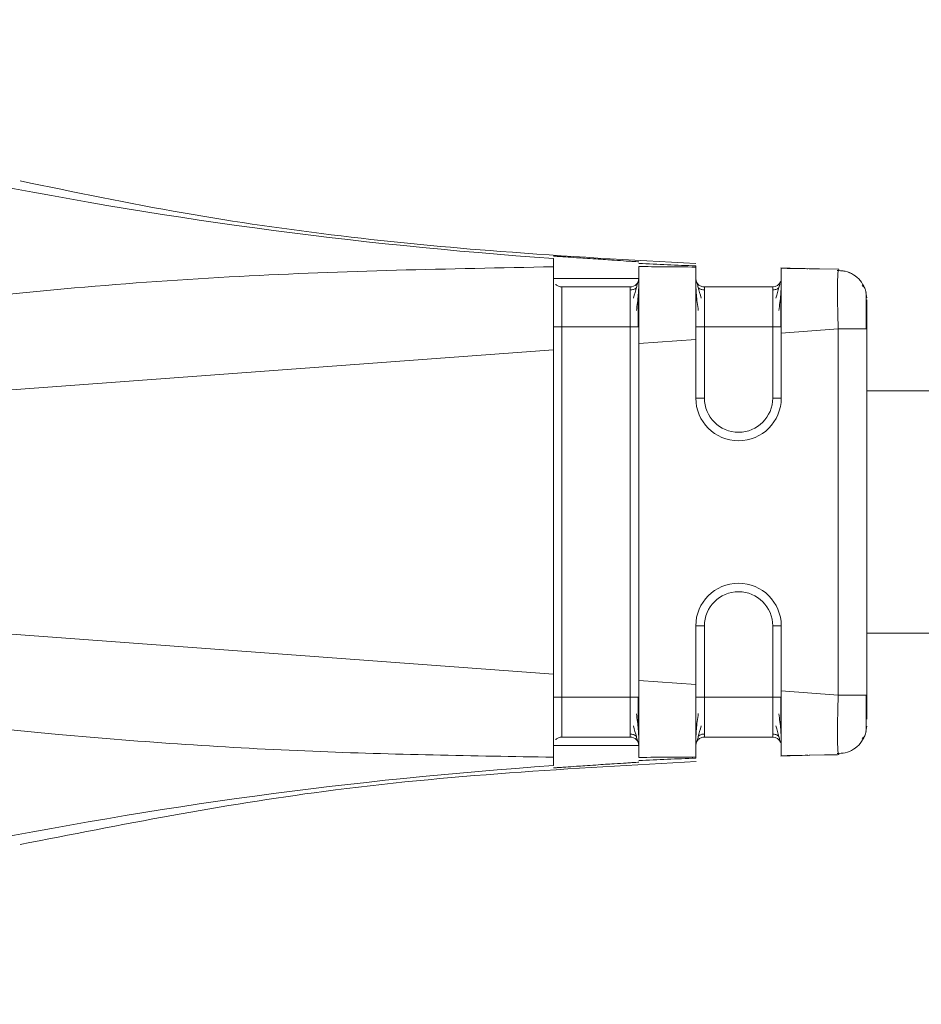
# Model space of a CAD drawing. Header units: millimetres. Extents: x -456 to 1926, y -70 to 431.
# Tile 10 of 44: x -199 to -184, y 156 to 173. Entities that reach past the tile are written whole.
import ezdxf

# ---------------------------------------------------------------- set-up
doc = ezdxf.new("R2010")
doc.units = ezdxf.units.MM
doc.linetypes.add('SLD-Solid', pattern=[0])

msp = doc.modelspace()

# ---------------------------------------------------------------- linework, layer by layer
at = {"color": 7, "linetype": 'SLD-Solid', "lineweight": 18}
for p, q in [((-185.605, 168.855), (-186.101, 168.868)), ((-185.086, 168.844), (-186.096, 168.863)), ((-185.605, 168.855), (-185.109, 168.844)), ((-185.086, 168.844), (-185.094, 168.823)), ((-188.596, 168.685), (-190.096, 168.685)), ((-188.746, 168.535), (-189.946, 168.535)), ((-186.246, 168.535), (-187.446, 168.535)), ((-184.596, 168.344), (-184.614, 168.437)), ((-184.604, 168.318), (-184.604, 168.389)), ((-189.946, 167.836), (-189.946, 161.333)), ((-188.746, 167.836), (-189.946, 167.836)), ((-188.746, 161.333), (-188.746, 167.836)), ((-187.446, 167.836), (-187.446, 166.585)), ((-186.246, 167.836), (-187.446, 167.836)), ((-186.246, 166.585), (-186.246, 167.836)), ((-185.096, 167.799), (-186.096, 167.725)), ((-185.096, 167.799), (-185.096, 161.37)), ((-184.596, 167.799), (-184.613, 167.799)), ((-184.596, 167.799), (-184.596, 161.37)), ((-186.096, 167.725), (-186.096, 166.585)), ((-187.596, 167.615), (-188.596, 167.541)), ((-188.596, 167.541), (-188.596, 161.629)), ((-187.596, 167.615), (-187.596, 166.585)), ((-190.096, 167.43), (-205.29, 166.306)), ((-190.096, 167.43), (-190.096, 161.74)), ((-124.186, 166.71), (-184.596, 166.71)), ((-187.596, 166.585), (-187.446, 166.585)), ((-186.096, 166.585), (-186.246, 166.585)), ((-190.096, 161.74), (-205.29, 162.863)), ((-187.596, 162.585), (-187.596, 161.555)), ((-187.596, 162.585), (-187.446, 162.585)), ((-187.446, 162.585), (-187.446, 161.333)), ((-186.246, 161.333), (-186.246, 162.585)), ((-186.096, 162.585), (-186.246, 162.585)), ((-186.096, 162.585), (-186.096, 161.444)), ((-124.186, 162.46), (-184.596, 162.46)), ((-187.596, 161.555), (-188.596, 161.629)), ((-185.096, 161.37), (-186.096, 161.444)), ((-188.746, 161.333), (-189.946, 161.333)), ((-188.596, 161.333), (-188.746, 161.333)), ((-186.246, 161.333), (-187.446, 161.333)), ((-186.096, 161.333), (-186.246, 161.333)), ((-184.596, 160.826), (-184.614, 160.733)), ((-188.746, 160.635), (-189.946, 160.635)), ((-187.595, 160.561), (-187.596, 160.548)), ((-186.246, 160.635), (-187.446, 160.635)), ((-190.096, 160.485), (-188.596, 160.485)), ((-190.096, 160.134), (-190.096, 160.281)), ((-186.101, 160.301), (-185.605, 160.315)), ((-185.086, 160.326), (-186.096, 160.307)), ((-185.109, 160.325), (-185.605, 160.315)), ((-185.094, 160.346), (-185.086, 160.326))]:
    msp.add_line(p, q, dxfattribs=at)
at = {"color": 7, "linetype": 'SLD-Solid', "lineweight": 18, "flags": 128}
for points in [[(-188.596, 167.836), (-188.598, 167.836), (-188.607, 167.836), (-188.621, 167.836), (-188.64, 167.836), (-188.662, 167.836), (-188.688, 167.836), (-188.716, 167.836), (-188.746, 167.836)], [(-186.096, 167.836), (-186.098, 167.836), (-186.107, 167.836), (-186.121, 167.836), (-186.14, 167.836), (-186.162, 167.836), (-186.188, 167.836), (-186.216, 167.836), (-186.246, 167.836)]]:
    msp.add_lwpolyline(points, dxfattribs=at)
at = {"color": 7, "linetype": 'SLD-Solid', "lineweight": 18}
for centre, radius, start, end in [((-184.637, 248.443), 79.595, 250.91041, 266.06764), ((-184.67, 248.161), 79.311, 267.16326, 267.88636), ((-188.746, 168.685), 0.15, 270, 0), ((-186.246, 168.685), 0.15, 270, 337.6064), ((-186.846, 166.585), 0.75, 180, 0), ((-186.846, 166.585), 0.6, 180, 0), ((-186.846, 162.585), 0.75, 0, 180), ((-186.846, 162.585), 0.6, 0, 180), ((-188.746, 160.485), 0.15, 359.9972, 90), ((-186.246, 160.485), 0.15, 22.2284, 90), ((-184.67, 81.007), 79.312, 92.11365, 92.83673), ((-184.637, 80.726), 79.595, 93.93236, 109.08957)]:
    msp.add_arc(centre, radius, start, end, dxfattribs=at)
for points, knots in [([(-187.594, 168.946), (-188.74, 169.008), (-191.75, 169.172), (-195.72, 169.623), (-198.501, 170.198), (-199.454, 170.396)], [0, 0, 0, 0, 0.287812, 0.75612, 1, 1, 1, 1]), ([(-188.596, 168.975), (-188.606, 168.976), (-188.622, 168.978), (-188.718, 168.984), (-188.837, 168.991), (-188.996, 169.002), (-189.184, 169.014), (-189.358, 169.026), (-189.534, 169.037), (-189.716, 169.05), (-189.865, 169.061), (-189.977, 169.068), (-190.07, 169.075), (-190.085, 169.075), (-190.096, 169.076)], [0, 0, 0, 0, 0.123082, 0.18658, 0.251196, 0.361764, 0.428626, 0.503058, 0.584391, 0.652955, 0.751381, 0.816619, 0.879885, 1, 1, 1, 1]), ([(-190.096, 168.889), (-190.096, 168.935), (-190.096, 169.014), (-190.096, 169.029), (-190.096, 169.036)], [0, 0, 0, 0, 0.576678, 1, 1, 1, 1]), ([(-190.096, 168.889), (-191.933, 168.853), (-195.71, 168.779), (-200.394, 168.367), (-203.834, 167.885), (-205.674, 167.538), (-206.703, 167.284), (-207.18, 167.102), (-207.353, 167.005), (-207.421, 166.931), (-207.442, 166.887), (-207.442, 166.844), (-207.422, 166.802), (-207.382, 166.762), (-207.321, 166.722), (-207.172, 166.649), (-206.826, 166.547), (-206.174, 166.419), (-205.625, 166.349), (-205.29, 166.306)], [0, 0, 0, 0, 0.277155, 0.569443, 0.709642, 0.801656, 0.852577, 0.869317, 0.879228, 0.882226, 0.884534, 0.88657, 0.888768, 0.891502, 0.895083, 0.899771, 0.916626, 0.949186, 1, 1, 1, 1]), ([(-190.096, 168.375), (-190.096, 168.491), (-190.096, 168.727), (-190.096, 168.834), (-190.096, 168.889)], [0, 0, 0, 0, 0.490418, 1, 1, 1, 1]), ([(-188.596, 167.541), (-188.596, 167.702), (-188.596, 168.025), (-188.596, 168.447), (-188.596, 168.766), (-188.596, 168.85), (-188.596, 168.891)], [0, 0, 0, 0, 0.250822, 0.500825, 0.750972, 1, 1, 1, 1]), ([(-187.596, 168.884), (-187.781, 168.886), (-188.114, 168.889), (-188.448, 168.891), (-188.596, 168.891)], [0, 0, 0, 0, 0.556487, 1, 1, 1, 1]), ([(-187.596, 168.884), (-187.596, 168.89), (-187.596, 168.901), (-187.596, 168.903), (-187.596, 168.904)], [0, 0, 0, 0, 0.566355, 1, 1, 1, 1]), ([(-187.596, 167.615), (-187.596, 167.775), (-187.596, 168.09), (-187.595, 168.489), (-187.596, 168.787), (-187.596, 168.851), (-187.596, 168.884)], [0, 0, 0, 0, 0.255216, 0.500584, 0.743135, 1, 1, 1, 1]), ([(-186.096, 168.863), (-185.953, 168.86), (-185.636, 168.855), (-185.633, 168.855), (-185.632, 168.855)], [0, 0, 0, 0, 0.4523506, 1, 1, 1, 1]), ([(-186.096, 167.725), (-186.096, 167.876), (-186.096, 168.175), (-186.096, 168.547), (-186.096, 168.817), (-186.096, 168.847), (-186.096, 168.863)], [0, 0, 0, 0, 0.250098, 0.499887, 0.749619, 1, 1, 1, 1]), ([(-184.631, 168.514), (-184.655, 168.561), (-184.703, 168.654), (-184.825, 168.755), (-184.966, 168.817), (-185.066, 168.822), (-185.114, 168.824)], [0, 0, 0, 0, 0.25578, 0.515825, 0.767388, 1, 1, 1, 1]), ([(-185.094, 168.823), (-185.095, 168.823), (-185.098, 168.816), (-185.104, 168.741), (-185.11, 168.557), (-185.108, 168.27), (-185.102, 168.009), (-185.098, 167.87), (-185.096, 167.799)], [0, 0, 0, 0, 0.009732, 0.15501, 0.430006, 0.709355, 0.853404, 1, 1, 1, 1]), ([(-184.631, 168.515), (-184.655, 168.561), (-184.703, 168.654), (-184.825, 168.755), (-184.957, 168.814), (-185.046, 168.819), (-185.083, 168.821)], [0, 0, 0, 0, 0.269451, 0.543395, 0.808403, 1, 1, 1, 1]), ([(-190.054, 168.583), (-190.053, 168.581), (-190.042, 168.564), (-190.003, 168.542), (-189.965, 168.537), (-189.946, 168.535)], [0, 0, 0, 0, 0.038349, 0.519175, 1, 1, 1, 1]), ([(-189.946, 168.535), (-189.946, 168.524), (-189.946, 168.503), (-189.946, 168.342), (-189.946, 168.111), (-189.946, 167.928), (-189.946, 167.836)], [0, 0, 0, 0, 0.250957, 0.500564, 0.749846, 1, 1, 1, 1]), ([(-188.746, 167.836), (-188.746, 167.928), (-188.746, 168.111), (-188.746, 168.342), (-188.746, 168.503), (-188.746, 168.524), (-188.746, 168.535)], [0, 0, 0, 0, 0.250154, 0.499436, 0.749043, 1, 1, 1, 1]), ([(-188.639, 168.522), (-188.647, 168.516), (-188.662, 168.503), (-188.689, 168.491), (-188.717, 168.483), (-188.736, 168.482), (-188.746, 168.482)], [0, 0, 0, 0, 0.262686, 0.519977, 0.766996, 1, 1, 1, 1]), ([(-188.606, 168.63), (-188.61, 168.618), (-188.618, 168.595), (-188.644, 168.509), (-188.671, 168.406), (-188.689, 168.339)], [0, 0, 0, 0, 0.261307, 0.514798, 1, 1, 1, 1]), ([(-188.639, 168.12), (-188.632, 168.169), (-188.618, 168.266), (-188.605, 168.402), (-188.597, 168.527), (-188.596, 168.59), (-188.596, 168.621)], [0, 0, 0, 0, 0.238318, 0.484229, 0.738103, 1, 1, 1, 1]), ([(-187.596, 168.622), (-187.595, 168.59), (-187.595, 168.527), (-187.587, 168.402), (-187.573, 168.266), (-187.559, 168.169), (-187.552, 168.12)], [0, 0, 0, 0, 0.261912, 0.51579, 0.761682, 1, 1, 1, 1]), ([(-187.502, 168.339), (-187.52, 168.406), (-187.547, 168.509), (-187.573, 168.595), (-187.581, 168.618), (-187.585, 168.63)], [0, 0, 0, 0, 0.48507, 0.738518, 1, 1, 1, 1]), ([(-187.446, 168.482), (-187.455, 168.482), (-187.474, 168.483), (-187.502, 168.491), (-187.529, 168.503), (-187.544, 168.516), (-187.552, 168.522)], [0, 0, 0, 0, 0.2330013, 0.4800197, 0.7373119, 1, 1, 1, 1]), ([(-187.446, 168.535), (-187.446, 168.524), (-187.446, 168.503), (-187.446, 168.342), (-187.446, 168.111), (-187.446, 167.928), (-187.446, 167.836)], [0, 0, 0, 0, 0.250957, 0.500564, 0.749846, 1, 1, 1, 1]), ([(-186.246, 167.836), (-186.246, 167.928), (-186.246, 168.111), (-186.246, 168.342), (-186.246, 168.503), (-186.246, 168.524), (-186.246, 168.535)], [0, 0, 0, 0, 0.250154, 0.499436, 0.749043, 1, 1, 1, 1]), ([(-186.139, 168.522), (-186.147, 168.516), (-186.162, 168.503), (-186.189, 168.491), (-186.217, 168.483), (-186.236, 168.482), (-186.246, 168.482)], [0, 0, 0, 0, 0.262686, 0.519977, 0.766996, 1, 1, 1, 1]), ([(-186.106, 168.63), (-186.11, 168.618), (-186.118, 168.595), (-186.144, 168.509), (-186.171, 168.406), (-186.189, 168.339)], [0, 0, 0, 0, 0.261307, 0.514798, 1, 1, 1, 1]), ([(-186.139, 168.12), (-186.132, 168.169), (-186.118, 168.266), (-186.105, 168.402), (-186.097, 168.527), (-186.096, 168.59), (-186.096, 168.621)], [0, 0, 0, 0, 0.2383175, 0.4842293, 0.7381035, 1, 1, 1, 1]), ([(-184.604, 168.435), (-184.612, 168.465), (-184.628, 168.529), (-184.661, 168.548), (-184.678, 168.558)], [0, 0, 0, 0, 0.475345, 1, 1, 1, 1]), ([(-190.096, 167.43), (-190.096, 167.605), (-190.096, 167.949), (-190.096, 168.235), (-190.096, 168.375)], [0, 0, 0, 0, 0.510429, 1, 1, 1, 1]), ([(-188.606, 167.829), (-188.606, 167.882), (-188.606, 167.987), (-188.606, 168.139), (-188.606, 168.28), (-188.606, 168.359), (-188.606, 168.398)], [0, 0, 0, 0, 0.2502491, 0.5003157, 0.750202, 1, 1, 1, 1]), ([(-186.106, 167.829), (-186.106, 167.882), (-186.106, 167.987), (-186.106, 168.139), (-186.106, 168.28), (-186.106, 168.359), (-186.106, 168.398)], [0, 0, 0, 0, 0.250249, 0.500316, 0.750202, 1, 1, 1, 1]), ([(-184.604, 168.186), (-184.604, 168.224), (-184.604, 168.311), (-184.604, 168.361), (-184.604, 168.389)], [0, 0, 0, 0, 0.4300263, 1, 1, 1, 1]), ([(-184.604, 167.793), (-184.604, 167.856), (-184.604, 167.981), (-184.604, 168.118), (-184.604, 168.175), (-184.604, 168.186)], [0, 0, 0, 0, 0.445553, 0.890852, 1, 1, 1, 1]), ([(-184.596, 168.311), (-184.596, 168.306), (-184.596, 168.288), (-184.596, 168.165), (-184.596, 167.988), (-184.596, 167.862), (-184.596, 167.799)], [0, 0, 0, 0, 0.12452, 0.464871, 0.733495, 1, 1, 1, 1]), ([(-184.604, 167.793), (-184.604, 167.858), (-184.604, 167.946), (-184.604, 168.024), (-184.604, 168.045)], [0, 0, 0, 0, 0.72781, 1, 1, 1, 1]), ([(-184.613, 167.799), (-184.618, 167.799), (-184.632, 167.799), (-184.735, 167.799), (-184.899, 167.799), (-185.03, 167.799), (-185.096, 167.799)], [0, 0, 0, 0, 0.152691, 0.435127, 0.717564, 1, 1, 1, 1]), ([(-205.29, 162.863), (-205.817, 162.799), (-206.454, 162.722), (-207.134, 162.533), (-207.315, 162.456), (-207.391, 162.399), (-207.418, 162.37), (-207.435, 162.342), (-207.443, 162.311), (-207.44, 162.275), (-207.419, 162.236), (-207.381, 162.194), (-207.286, 162.123), (-207.089, 162.03), (-206.603, 161.86), (-205.632, 161.624), (-203.918, 161.301), (-201.557, 160.962), (-198.258, 160.61), (-194.404, 160.353), (-191.503, 160.304), (-190.096, 160.281)], [0, 0, 0, 0, 0.079633, 0.096416, 0.106506, 0.108989, 0.110947, 0.112535, 0.113904, 0.115836, 0.117972, 0.120667, 0.124353, 0.135955, 0.15357, 0.20236, 0.286651, 0.417176, 0.562519, 0.787792, 1, 1, 1, 1]), ([(-190.096, 160.8), (-190.096, 160.94), (-190.096, 161.225), (-190.096, 161.566), (-190.096, 161.74)], [0, 0, 0, 0, 0.489706, 1, 1, 1, 1]), ([(-188.596, 160.278), (-188.596, 160.32), (-188.596, 160.403), (-188.596, 160.723), (-188.596, 161.145), (-188.596, 161.467), (-188.596, 161.629)], [0, 0, 0, 0, 0.249034, 0.499186, 0.749184, 1, 1, 1, 1]), ([(-187.596, 160.285), (-187.596, 160.318), (-187.596, 160.382), (-187.595, 160.68), (-187.596, 161.08), (-187.596, 161.395), (-187.596, 161.555)], [0, 0, 0, 0, 0.256857, 0.499427, 0.744777, 1, 1, 1, 1]), ([(-186.096, 160.307), (-186.096, 160.322), (-186.096, 160.353), (-186.096, 160.622), (-186.096, 160.994), (-186.096, 161.294), (-186.096, 161.444)], [0, 0, 0, 0, 0.2502548, 0.5000928, 0.7497763, 1, 1, 1, 1]), ([(-189.946, 161.333), (-189.946, 161.242), (-189.946, 161.058), (-189.946, 160.828), (-189.946, 160.666), (-189.946, 160.645), (-189.946, 160.635)], [0, 0, 0, 0, 0.250154, 0.499436, 0.749043, 1, 1, 1, 1]), ([(-188.746, 160.635), (-188.746, 160.645), (-188.746, 160.666), (-188.746, 160.828), (-188.746, 161.058), (-188.746, 161.242), (-188.746, 161.333)], [0, 0, 0, 0, 0.250957, 0.500564, 0.749846, 1, 1, 1, 1]), ([(-188.606, 160.769), (-188.606, 160.808), (-188.606, 160.886), (-188.606, 161.026), (-188.606, 161.176), (-188.606, 161.281), (-188.606, 161.333)], [0, 0, 0, 0, 0.24996, 0.499871, 0.74992, 1, 1, 1, 1]), ([(-187.446, 161.333), (-187.446, 161.242), (-187.446, 161.058), (-187.446, 160.828), (-187.446, 160.666), (-187.446, 160.645), (-187.446, 160.635)], [0, 0, 0, 0, 0.250154, 0.499436, 0.749043, 1, 1, 1, 1]), ([(-186.246, 160.635), (-186.246, 160.645), (-186.246, 160.666), (-186.246, 160.828), (-186.246, 161.058), (-186.246, 161.242), (-186.246, 161.333)], [0, 0, 0, 0, 0.250957, 0.500564, 0.749846, 1, 1, 1, 1]), ([(-186.106, 160.769), (-186.106, 160.808), (-186.106, 160.886), (-186.106, 161.026), (-186.106, 161.176), (-186.106, 161.281), (-186.106, 161.333)], [0, 0, 0, 0, 0.24996, 0.499871, 0.74992, 1, 1, 1, 1]), ([(-185.096, 161.37), (-185.1, 161.231), (-185.108, 160.958), (-185.11, 160.613), (-185.104, 160.428), (-185.098, 160.354), (-185.095, 160.347), (-185.094, 160.346)], [0, 0, 0, 0, 0.289539, 0.569313, 0.844614, 0.990107, 1, 1, 1, 1]), ([(-184.604, 160.945), (-184.604, 160.969), (-184.604, 161.037), (-184.604, 161.188), (-184.604, 161.313), (-184.604, 161.376)], [0, 0, 0, 0, 0.205255, 0.602522, 1, 1, 1, 1]), ([(-184.596, 161.37), (-184.596, 161.289), (-184.596, 161.127), (-184.596, 161.01), (-184.596, 160.951)], [0, 0, 0, 0, 0.498954, 1, 1, 1, 1]), ([(-188.596, 160.55), (-188.596, 160.581), (-188.597, 160.644), (-188.605, 160.767), (-188.618, 160.901), (-188.632, 160.997), (-188.639, 161.045)], [0, 0, 0, 0, 0.262057, 0.516005, 0.761874, 1, 1, 1, 1]), ([(-187.552, 161.049), (-187.559, 161.002), (-187.573, 160.905), (-187.587, 160.771), (-187.595, 160.646), (-187.595, 160.583), (-187.596, 160.551)], [0, 0, 0, 0, 0.238194, 0.484055, 0.738008, 1, 1, 1, 1]), ([(-186.096, 160.55), (-186.096, 160.581), (-186.097, 160.644), (-186.105, 160.767), (-186.118, 160.901), (-186.132, 160.997), (-186.139, 161.045)], [0, 0, 0, 0, 0.262057, 0.516005, 0.761874, 1, 1, 1, 1]), ([(-184.604, 160.781), (-184.604, 160.808), (-184.604, 160.849), (-184.604, 160.922), (-184.604, 160.945)], [0, 0, 0, 0, 0.674154, 1, 1, 1, 1]), ([(-190.096, 160.281), (-190.096, 160.336), (-190.096, 160.444), (-190.096, 160.683), (-190.096, 160.8)], [0, 0, 0, 0, 0.509411, 1, 1, 1, 1]), ([(-188.689, 160.829), (-188.672, 160.762), (-188.644, 160.66), (-188.619, 160.575), (-188.61, 160.552), (-188.606, 160.541)], [0, 0, 0, 0, 0.485154, 0.738623, 1, 1, 1, 1]), ([(-187.585, 160.541), (-187.581, 160.552), (-187.572, 160.575), (-187.547, 160.661), (-187.52, 160.764), (-187.502, 160.831)], [0, 0, 0, 0, 0.261424, 0.514828, 1, 1, 1, 1]), ([(-186.189, 160.829), (-186.172, 160.762), (-186.144, 160.66), (-186.119, 160.575), (-186.11, 160.552), (-186.106, 160.541)], [0, 0, 0, 0, 0.485154, 0.738623, 1, 1, 1, 1]), ([(-184.678, 160.611), (-184.661, 160.621), (-184.628, 160.641), (-184.612, 160.705), (-184.604, 160.735)], [0, 0, 0, 0, 0.5247088, 1, 1, 1, 1]), ([(-190.054, 160.587), (-190.053, 160.588), (-190.042, 160.606), (-190.003, 160.627), (-189.965, 160.632), (-189.946, 160.635)], [0, 0, 0, 0, 0.0370225, 0.5185112, 1, 1, 1, 1]), ([(-188.746, 160.687), (-188.736, 160.687), (-188.717, 160.686), (-188.689, 160.678), (-188.662, 160.666), (-188.647, 160.653), (-188.639, 160.647)], [0, 0, 0, 0, 0.233003, 0.480022, 0.737313, 1, 1, 1, 1]), ([(-187.552, 160.648), (-187.544, 160.654), (-187.529, 160.666), (-187.502, 160.679), (-187.474, 160.687), (-187.455, 160.687), (-187.446, 160.688)], [0, 0, 0, 0, 0.2626845, 0.5199761, 0.766996, 1, 1, 1, 1]), ([(-186.246, 160.687), (-186.236, 160.687), (-186.217, 160.686), (-186.189, 160.678), (-186.162, 160.666), (-186.147, 160.653), (-186.139, 160.647)], [0, 0, 0, 0, 0.233003, 0.480022, 0.737313, 1, 1, 1, 1]), ([(-185.114, 160.345), (-185.066, 160.347), (-184.966, 160.352), (-184.825, 160.415), (-184.703, 160.516), (-184.655, 160.609), (-184.631, 160.655)], [0, 0, 0, 0, 0.232612, 0.484175, 0.74422, 1, 1, 1, 1]), ([(-199.452, 158.75), (-197.68, 159.098), (-193.764, 159.867), (-189.777, 160.086), (-187.592, 160.206)], [0, 0, 0, 0, 0.45216, 1, 1, 1, 1]), ([(-190.096, 160.094), (-190.085, 160.094), (-190.07, 160.095), (-189.977, 160.101), (-189.865, 160.109), (-189.716, 160.12), (-189.534, 160.132), (-189.358, 160.144), (-189.184, 160.156), (-188.996, 160.168), (-188.837, 160.178), (-188.718, 160.186), (-188.622, 160.192), (-188.606, 160.193), (-188.596, 160.194)], [0, 0, 0, 0, 0.120107, 0.183374, 0.248618, 0.347036, 0.415602, 0.496942, 0.571361, 0.638218, 0.748801, 0.813411, 0.876907, 1, 1, 1, 1]), ([(-188.596, 160.278), (-188.408, 160.279), (-188.074, 160.281), (-187.741, 160.284), (-187.596, 160.285)], [0, 0, 0, 0, 0.563222, 1, 1, 1, 1]), ([(-187.596, 160.266), (-187.596, 160.267), (-187.596, 160.269), (-187.596, 160.28), (-187.596, 160.285)], [0, 0, 0, 0, 0.55364, 1, 1, 1, 1]), ([(-185.632, 160.314), (-185.633, 160.315), (-185.636, 160.315), (-185.953, 160.309), (-186.096, 160.307)], [0, 0, 0, 0, 0.547662, 1, 1, 1, 1])]:
    msp.add_open_spline(points, degree=3, knots=knots, dxfattribs=at)
for points in [[(-187.596, 168.685), (-187.593, 168.665), (-187.589, 168.626), (-187.554, 168.576), (-187.505, 168.542), (-187.465, 168.537), (-187.446, 168.535)], [(-190.096, 167.836), (-190.093, 167.836), (-190.089, 167.836), (-190.054, 167.836), (-190.005, 167.836), (-189.965, 167.836), (-189.946, 167.836)], [(-187.596, 167.836), (-187.593, 167.836), (-187.589, 167.836), (-187.554, 167.836), (-187.505, 167.836), (-187.465, 167.836), (-187.446, 167.836)], [(-190.096, 161.333), (-190.093, 161.333), (-190.089, 161.333), (-190.054, 161.333), (-190.005, 161.333), (-189.965, 161.333), (-189.946, 161.333)], [(-187.596, 161.333), (-187.593, 161.333), (-187.589, 161.333), (-187.554, 161.333), (-187.505, 161.333), (-187.465, 161.333), (-187.446, 161.333)], [(-184.596, 161.37), (-184.603, 161.37), (-184.618, 161.37), (-184.734, 161.37), (-184.899, 161.37), (-185.03, 161.37), (-185.096, 161.37)], [(-187.596, 160.485), (-187.593, 160.504), (-187.589, 160.544), (-187.554, 160.593), (-187.505, 160.628), (-187.465, 160.633), (-187.446, 160.635)]]:
    msp.add_open_spline(points, degree=3, dxfattribs=at)

doc.saveas('drawing.dxf')
